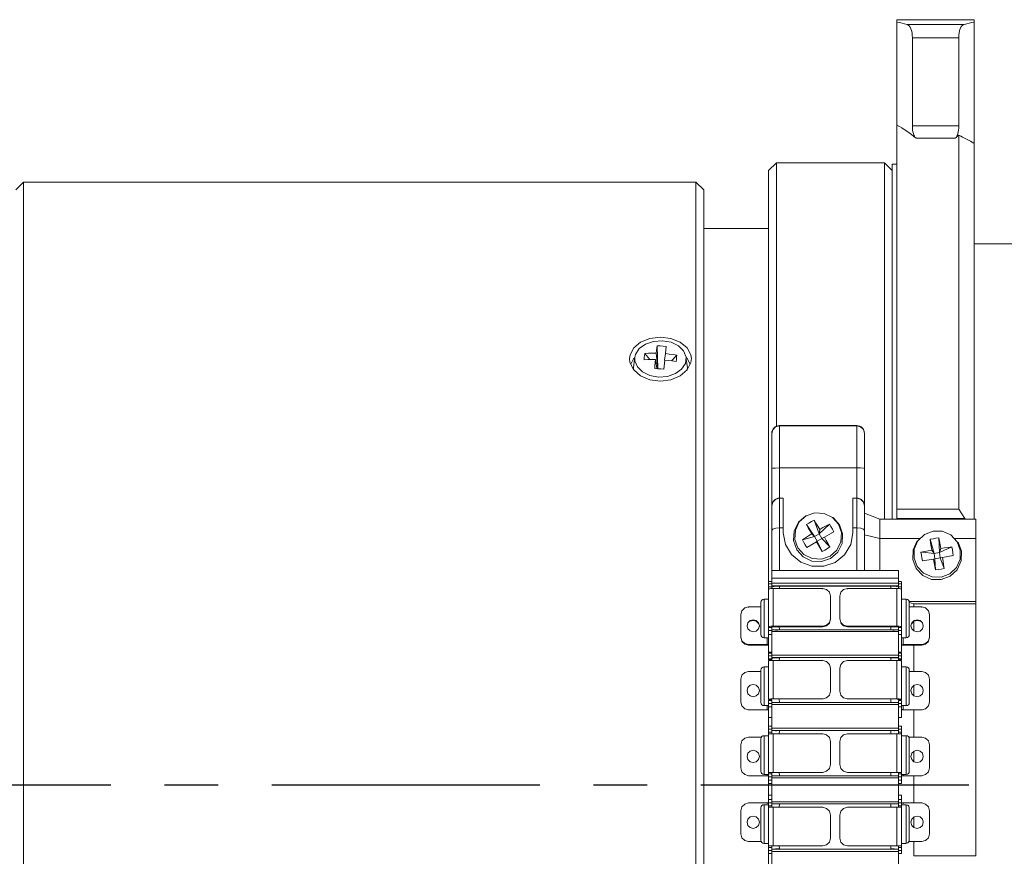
# Model space of a CAD drawing. Header units: millimetres. Extents: x 3925 to 5043, y -86 to 778.
# Tile 19 of 27: x 4508 to 4572, y 306 to 361. Entities that reach past the tile are written whole.
import ezdxf

# ---------------------------------------------------------------- set-up
doc = ezdxf.new("R2010")
doc.units = ezdxf.units.MM
doc.header["$LTSCALE"] = 46.255
doc.linetypes.add('CENTER', pattern=[0.6, 0.375, -0.075, 0.075, -0.075])
doc.layers.get('0').update_dxf_attribs({"linetype": 'CONTINUOUS'})
doc.layers.add('PJ-LENS-A22-DXF_CONTINUOUS_LINE', color=7, linetype='CONTINUOUS')

msp = doc.modelspace()

# ---------------------------------------------------------------- linework, layer by layer
at = {"color": 4, "linetype": 'CENTER'}
msp.add_line((4385.97, 311.031), (4649.144, 311.031), dxfattribs=at)
at = {"layer": 'PJ-LENS-A22-DXF_CONTINUOUS_LINE', "color": 7, "linetype": 'Continuous', "lineweight": 0}
for p, q in [((4565.178, 360.53), (4570.178, 360.53)), ((4565.178, 328.223), (4565.178, 360.53)), ((4570.178, 328.223), (4570.178, 360.53)), ((4565.828, 360.22), (4569.529, 360.22)), ((4566.178, 359.353), (4566.178, 353.665)), ((4569.178, 359.353), (4566.178, 359.353)), ((4569.178, 353.665), (4569.178, 359.353)), ((4566.178, 353.665), (4569.178, 353.665)), ((4569.178, 328.869), (4569.178, 353.054)), ((4568.945, 352.862), (4566.412, 352.862)), ((4557.378, 351.281), (4556.878, 350.781)), ((4557.378, 351.281), (4557.381, 334.225)), ((4564.378, 351.281), (4557.378, 351.281)), ((4564.378, 328.223), (4564.378, 351.281)), ((4564.878, 350.781), (4564.378, 351.281)), ((4565.178, 351.181), (4564.878, 351.181)), ((4564.878, 351.18), (4564.878, 328.269)), ((4556.878, 323.695), (4556.878, 350.781)), ((4508.178, 349.531), (4508.678, 350.031)), ((4508.678, 303.189), (4508.678, 350.031)), ((4552.178, 350.031), (4508.678, 350.031)), ((4552.178, 272.031), (4552.178, 350.031)), ((4552.678, 349.531), (4552.178, 350.031)), ((4552.678, 272.531), (4552.678, 349.53)), ((4556.878, 347.031), (4552.678, 347.031)), ((4570.178, 346.031), (4636.678, 346.031)), ((4548.908, 339.547), (4549.432, 339.725)), ((4549.432, 339.725), (4550.006, 339.764)), ((4549.878, 339.986), (4550.56, 339.905)), ((4550.006, 339.764), (4550.563, 339.663)), ((4550.563, 339.663), (4551.038, 339.435)), ((4547.878, 338.608), (4547.91, 338.857)), ((4547.91, 338.857), (4548.15, 339.31)), ((4549.189, 338.546), (4548.865, 338.946)), ((4549.707, 337.988), (4549.604, 338.966)), ((4549.715, 337.974), (4549.667, 339.432)), ((4550.199, 338.933), (4550.147, 338.513)), ((4550.249, 339.4), (4550.199, 338.933)), ((4551.61, 339.306), (4551.848, 338.853)), ((4547.908, 338.366), (4547.878, 338.608)), ((4547.964, 338.253), (4548.141, 338.602)), ((4548.206, 338.567), (4548.137, 338.009)), ((4548.141, 338.602), (4548.218, 338.667)), ((4549.64, 337.987), (4549.558, 338.545)), ((4550.153, 338.512), (4550.089, 337.935)), ((4550.602, 338.463), (4550.937, 338.833)), ((4551.538, 338.67), (4551.607, 338.611)), ((4551.551, 338.567), (4551.62, 338.009)), ((4551.847, 338.357), (4551.606, 337.886)), ((4551.607, 338.611), (4551.794, 338.253)), ((4551.878, 338.608), (4551.847, 338.357)), ((4551.848, 338.853), (4551.878, 338.608)), ((4548.137, 338.009), (4548.137, 337.907)), ((4549.194, 337.52), (4548.719, 337.749)), ((4549.701, 337.958), (4549.508, 337.967)), ((4550.849, 337.637), (4550.325, 337.459)), ((4551.251, 337.928), (4550.849, 337.637)), ((4551.606, 337.886), (4551.157, 337.499)), ((4551.611, 337.932), (4551.62, 338.009)), ((4549.196, 337.246), (4548.59, 337.505)), ((4549.751, 337.419), (4549.194, 337.52)), ((4549.878, 337.157), (4549.196, 337.246)), ((4550.325, 337.459), (4549.751, 337.419)), ((4550.554, 337.244), (4549.878, 337.157)), ((4551.157, 337.499), (4550.554, 337.244)), ((4557.078, 323.748), (4557.078, 333.777)), ((4557.578, 334.278), (4562.578, 334.278)), ((4557.578, 324.894), (4557.578, 334.278)), ((4562.578, 334.266), (4557.578, 334.266)), ((4562.578, 324.894), (4562.578, 334.278)), ((4563.078, 324.894), (4563.078, 333.777)), ((4562.578, 331.539), (4557.578, 331.539)), ((4557.149, 329.33), (4557.078, 329.074)), ((4557.334, 329.508), (4557.149, 329.33)), ((4557.578, 329.572), (4557.334, 329.508)), ((4557.578, 329.584), (4557.828, 329.584)), ((4557.578, 329.572), (4557.828, 329.572)), ((4557.828, 327.341), (4557.828, 329.572)), ((4562.328, 329.584), (4562.578, 329.584)), ((4562.328, 329.582), (4562.328, 327.341)), ((4562.578, 329.572), (4562.328, 329.572)), ((4562.578, 329.572), (4562.823, 329.508)), ((4562.823, 329.508), (4563.008, 329.33)), ((4563.008, 329.33), (4563.078, 329.074)), ((4569.178, 328.869), (4565.178, 328.869)), ((4569.559, 328.269), (4569.178, 328.869)), ((4560.141, 327.277), (4559.815, 328.163)), ((4561.458, 327.862), (4561.041, 328.329)), ((4564.078, 328.223), (4563.078, 328.613)), ((4564.078, 328.223), (4570.278, 328.223)), ((4564.078, 328.223), (4564.078, 324.894)), ((4569.559, 328.269), (4565.178, 328.269)), ((4569.632, 328.223), (4569.559, 328.269)), ((4570.278, 306.441), (4570.278, 328.223)), ((4557.828, 327.669), (4557.578, 327.669)), ((4558.533, 327.468), (4558.493, 326.844)), ((4559.839, 327.101), (4559.318, 327.873)), ((4560.141, 327.277), (4560.805, 327.906)), ((4560.141, 327.277), (4560.185, 327.565)), ((4561.097, 327.411), (4560.486, 327.053)), ((4560.928, 327.317), (4561.097, 327.411)), ((4561.664, 327.269), (4561.458, 327.862)), ((4562.578, 327.669), (4562.328, 327.669)), ((4558.493, 326.844), (4558.699, 326.25)), ((4559.839, 327.101), (4559.06, 326.887)), ((4559.972, 326.753), (4559.352, 326.392)), ((4559.839, 327.101), (4559.67, 327.265)), ((4559.839, 327.101), (4560.141, 327.277)), ((4560.016, 326.8), (4559.839, 327.101)), ((4560.016, 326.8), (4559.972, 326.753)), ((4560.318, 326.977), (4560.016, 326.8)), ((4560.016, 326.8), (4560.342, 326.135)), ((4560.141, 327.277), (4560.318, 326.977)), ((4560.486, 327.053), (4560.318, 326.977)), ((4560.318, 326.977), (4560.838, 326.425)), ((4561.624, 326.645), (4561.664, 327.269)), ((4564.078, 326.98), (4563.078, 327.209)), ((4566.658, 326.98), (4564.078, 326.98)), ((4566.478, 326.812), (4566.22, 326.241)), ((4567.576, 326.009), (4567.323, 326.921)), ((4567.921, 326.068), (4567.891, 327.019)), ((4570.278, 326.98), (4568.897, 326.98)), ((4558.699, 326.25), (4559.116, 325.784)), ((4559.446, 326.45), (4559.352, 326.392)), ((4566.22, 326.241), (4566.202, 325.614)), ((4567.576, 326.009), (4567.434, 326.229)), ((4567.921, 326.068), (4568.726, 326.431)), ((4567.921, 326.068), (4568.022, 326.33)), ((4569.355, 326.154), (4569.13, 326.737)), ((4569.337, 325.527), (4569.355, 326.154)), ((4559.116, 325.784), (4559.675, 325.515)), ((4559.675, 325.515), (4560.292, 325.477)), ((4560.292, 325.477), (4560.882, 325.679)), ((4566.202, 325.614), (4566.427, 325.032)), ((4566.798, 326.083), (4566.733, 326.089)), ((4567.576, 326.009), (4566.828, 326.08)), ((4567.535, 325.644), (4566.831, 325.524)), ((4567.636, 325.665), (4567.535, 325.644)), ((4567.576, 326.009), (4567.921, 326.068)), ((4567.636, 325.665), (4567.576, 326.009)), ((4567.981, 325.725), (4567.636, 325.665)), ((4567.636, 325.665), (4567.666, 324.936)), ((4567.921, 326.068), (4567.981, 325.725)), ((4568.123, 325.745), (4567.981, 325.725)), ((4567.981, 325.725), (4568.234, 325.033)), ((4568.824, 325.865), (4568.123, 325.745)), ((4568.781, 325.858), (4568.824, 325.865)), ((4565.278, 324.894), (4557.078, 324.894)), ((4565.278, 323.748), (4565.278, 324.894)), ((4565.278, 324.404), (4557.078, 324.404)), ((4567.42, 324.331), (4568.043, 324.313)), ((4556.878, 324.183), (4557.078, 324.183)), ((4556.878, 324.033), (4557.078, 324.033)), ((4556.878, 323.838), (4557.078, 323.838)), ((4556.919, 323.707), (4556.878, 323.673)), ((4556.878, 321.237), (4556.878, 323.673)), ((4557.028, 323.731), (4556.919, 323.707)), ((4557.178, 323.741), (4557.028, 323.731)), ((4565.278, 324.09), (4557.078, 324.09)), ((4565.278, 323.909), (4557.078, 323.909)), ((4557.146, 323.843), (4557.115, 323.817)), ((4557.328, 323.884), (4557.146, 323.843)), ((4557.178, 323.741), (4560.378, 323.741)), ((4557.178, 321.305), (4557.178, 323.741)), ((4557.578, 323.899), (4557.328, 323.884)), ((4564.778, 323.899), (4557.578, 323.899)), ((4560.378, 323.741), (4560.629, 323.675)), ((4560.378, 323.741), (4560.378, 323.696)), ((4560.629, 323.675), (4560.811, 323.498)), ((4561.728, 323.675), (4561.978, 323.741)), ((4561.978, 323.741), (4565.178, 323.741)), ((4561.978, 323.696), (4561.978, 323.741)), ((4565.029, 323.884), (4564.778, 323.899)), ((4565.211, 323.843), (4565.029, 323.884)), ((4565.329, 323.731), (4565.178, 323.741)), ((4565.178, 323.741), (4565.178, 321.305)), ((4565.478, 324.183), (4565.278, 324.183)), ((4565.478, 324.033), (4565.278, 324.033)), ((4565.478, 323.838), (4565.278, 323.838)), ((4565.478, 323.695), (4565.478, 324.177)), ((4565.478, 323.673), (4565.478, 321.237)), ((4556.578, 323.052), (4556.878, 323.052)), ((4556.578, 320.552), (4556.578, 323.052)), ((4560.811, 323.498), (4560.878, 323.253)), ((4560.878, 321.747), (4560.878, 323.253)), ((4561.478, 323.253), (4561.478, 321.747)), ((4565.478, 323.052), (4565.778, 323.052)), ((4565.778, 320.552), (4565.778, 323.052)), ((4555.328, 322.48), (4555.578, 322.546)), ((4555.578, 322.546), (4556.378, 322.546)), ((4555.578, 322.501), (4555.578, 322.546)), ((4556.378, 322.842), (4556.378, 320.752)), ((4566.278, 322.745), (4565.976, 322.828)), ((4565.978, 322.892), (4570.278, 322.892)), ((4565.978, 322.852), (4565.978, 320.752)), ((4565.978, 322.546), (4566.778, 322.546)), ((4570.278, 322.745), (4566.278, 322.745)), ((4566.278, 322.546), (4566.278, 322.745)), ((4566.778, 322.546), (4567.029, 322.48)), ((4566.778, 322.546), (4566.778, 322.501)), ((4567.029, 322.48), (4567.211, 322.303)), ((4567.211, 322.303), (4567.278, 322.059)), ((4555.078, 320.552), (4555.078, 322.059)), ((4556.224, 321.525), (4556.079, 321.665)), ((4566.281, 321.667), (4566.134, 321.526)), ((4567.278, 320.552), (4567.278, 322.059)), ((4555.478, 321.328), (4555.478, 321.283)), ((4556.076, 321.622), (4556.223, 321.48)), ((4556.076, 320.99), (4556.223, 321.131)), ((4556.223, 321.131), (4556.278, 321.328)), ((4556.278, 321.328), (4556.224, 321.525)), ((4556.278, 321.283), (4556.278, 321.328)), ((4556.878, 321.207), (4557.078, 321.207)), ((4556.878, 319.081), (4556.878, 321.207)), ((4557.028, 321.296), (4557.178, 321.305)), ((4557.092, 321.249), (4557.078, 321.237)), ((4557.078, 319.081), (4557.078, 321.207)), ((4565.278, 321.067), (4557.078, 321.067)), ((4557.178, 321.305), (4560.378, 321.305)), ((4557.178, 321.26), (4560.378, 321.26)), ((4560.378, 321.26), (4560.378, 321.305)), ((4565.178, 321.305), (4561.978, 321.305)), ((4561.978, 321.305), (4561.978, 321.26)), ((4565.178, 321.26), (4561.978, 321.26)), ((4565.229, 321.257), (4565.178, 321.26)), ((4565.278, 321.207), (4565.478, 321.207)), ((4565.278, 319.081), (4565.278, 321.207)), ((4565.438, 321.271), (4565.478, 321.237)), ((4565.478, 319.623), (4565.478, 321.207)), ((4566.134, 321.526), (4566.078, 321.328)), ((4566.078, 321.283), (4566.078, 321.328)), ((4566.133, 321.479), (4566.278, 321.62)), ((4566.278, 320.991), (4566.278, 321.552)), ((4566.878, 321.328), (4566.878, 321.283)), ((4555.146, 320.353), (4555.078, 320.598)), ((4556.578, 320.552), (4556.878, 320.552)), ((4556.778, 320.552), (4556.778, 320.11)), ((4557.078, 321.013), (4556.878, 321.013)), ((4556.878, 320.773), (4557.078, 320.773)), ((4557.078, 320.951), (4565.278, 320.951)), ((4565.478, 321.013), (4565.278, 321.013)), ((4565.478, 320.773), (4565.278, 320.773)), ((4565.778, 320.552), (4565.478, 320.552)), ((4565.578, 320.11), (4565.578, 320.552)), ((4555.328, 320.176), (4555.146, 320.353)), ((4555.146, 320.308), (4555.328, 320.131)), ((4555.578, 320.11), (4555.328, 320.176)), ((4555.328, 320.131), (4555.578, 320.065)), ((4556.778, 320.11), (4555.578, 320.11)), ((4555.578, 320.11), (4555.578, 320.065)), ((4555.578, 320.065), (4556.778, 320.065)), ((4556.882, 320.072), (4556.778, 320.065)), ((4565.578, 320.065), (4565.478, 320.071)), ((4565.528, 320.113), (4565.578, 320.11)), ((4566.778, 320.11), (4565.578, 320.11)), ((4565.578, 320.065), (4566.778, 320.065)), ((4566.278, 318.348), (4566.278, 320.065)), ((4567.029, 320.176), (4566.778, 320.11)), ((4566.778, 320.065), (4567.029, 320.131)), ((4566.778, 320.065), (4566.778, 320.11)), ((4567.029, 320.131), (4567.211, 320.308)), ((4556.878, 319.618), (4557.078, 319.618)), ((4556.878, 319.549), (4557.078, 319.549)), ((4556.878, 319.378), (4557.078, 319.378)), ((4556.878, 319.18), (4557.078, 319.18)), ((4556.878, 319.126), (4557.078, 319.126)), ((4557.078, 319.436), (4565.278, 319.436)), ((4557.078, 319.267), (4565.278, 319.267)), ((4557.146, 319.227), (4557.114, 319.211)), ((4557.328, 319.252), (4557.146, 319.227)), ((4557.578, 319.261), (4557.328, 319.252)), ((4565.029, 319.252), (4564.778, 319.261)), ((4565.211, 319.227), (4565.029, 319.252)), ((4565.278, 319.618), (4565.478, 319.618)), ((4565.278, 319.549), (4565.478, 319.549)), ((4565.278, 319.378), (4565.478, 319.378)), ((4565.278, 319.18), (4565.478, 319.18)), ((4565.278, 319.126), (4565.478, 319.126)), ((4565.478, 319.081), (4565.478, 319.549)), ((4556.578, 318.664), (4556.878, 318.664)), ((4556.578, 316.164), (4556.578, 318.664)), ((4556.919, 319.061), (4556.878, 319.041)), ((4556.878, 316.55), (4556.878, 319.041)), ((4557.028, 319.075), (4556.919, 319.061)), ((4557.178, 319.081), (4557.028, 319.075)), ((4557.178, 319.081), (4560.378, 319.081)), ((4557.178, 316.603), (4557.178, 319.081)), ((4560.378, 319.081), (4560.378, 319.054)), ((4560.878, 317.072), (4560.878, 318.585)), ((4561.478, 317.072), (4561.478, 318.585)), ((4561.978, 319.081), (4565.178, 319.081)), ((4561.978, 319.081), (4561.978, 319.054)), ((4565.329, 319.075), (4565.178, 319.081)), ((4565.178, 316.603), (4565.178, 319.081)), ((4565.478, 319.041), (4565.478, 316.55)), ((4565.778, 318.664), (4565.478, 318.664)), ((4565.778, 316.164), (4565.778, 318.664)), ((4555.078, 316.364), (4555.078, 317.877)), ((4555.578, 318.373), (4556.378, 318.373)), ((4555.578, 318.346), (4555.578, 318.373)), ((4556.378, 318.455), (4556.378, 316.365)), ((4565.978, 318.461), (4565.978, 316.367)), ((4565.978, 318.373), (4566.778, 318.373)), ((4566.778, 318.373), (4566.778, 318.346)), ((4567.278, 316.364), (4567.278, 317.877)), ((4566.134, 317.335), (4566.078, 317.134)), ((4566.281, 317.478), (4566.134, 317.335)), ((4566.278, 316.82), (4566.278, 317.433)), ((4555.478, 317.134), (4555.478, 317.107)), ((4556.076, 316.789), (4556.223, 316.933)), ((4556.223, 316.933), (4556.278, 317.134)), ((4556.278, 317.107), (4556.278, 317.134)), ((4557.028, 316.598), (4557.178, 316.603)), ((4557.078, 316.563), (4557.078, 316.55)), ((4557.178, 316.603), (4560.378, 316.603)), ((4560.378, 316.576), (4560.378, 316.603)), ((4565.178, 316.603), (4561.978, 316.603)), ((4561.978, 316.576), (4561.978, 316.603)), ((4565.278, 316.55), (4565.278, 316.563)), ((4565.438, 316.583), (4565.478, 316.563)), ((4566.078, 317.107), (4566.078, 317.134)), ((4566.078, 317.134), (4566.133, 316.934)), ((4566.133, 316.934), (4566.278, 316.791)), ((4566.878, 317.134), (4566.878, 317.107)), ((4556.578, 316.164), (4556.878, 316.164)), ((4556.778, 316.164), (4556.778, 315.895)), ((4556.878, 316.55), (4557.078, 316.55)), ((4556.878, 316.504), (4557.078, 316.504)), ((4556.878, 314.445), (4556.878, 316.504)), ((4557.078, 316.306), (4556.878, 316.306)), ((4556.878, 316.081), (4557.078, 316.081)), ((4557.078, 314.445), (4557.078, 316.504)), ((4565.278, 316.375), (4557.078, 316.375)), ((4557.078, 316.244), (4565.278, 316.244)), ((4565.478, 316.55), (4565.278, 316.55)), ((4565.478, 316.504), (4565.278, 316.504)), ((4565.278, 314.445), (4565.278, 316.504)), ((4565.478, 316.306), (4565.278, 316.306)), ((4565.478, 316.081), (4565.278, 316.081)), ((4565.478, 315.4), (4565.478, 316.504)), ((4565.778, 316.164), (4565.478, 316.164)), ((4565.578, 315.895), (4565.578, 316.165)), ((4556.778, 315.895), (4555.578, 315.895)), ((4555.578, 315.895), (4555.578, 315.868)), ((4556.878, 315.4), (4557.078, 315.4)), ((4565.478, 315.4), (4565.278, 315.4)), ((4565.491, 315.902), (4565.526, 315.897)), ((4565.526, 315.897), (4565.578, 315.895)), ((4565.578, 315.895), (4566.778, 315.895)), ((4566.278, 314.13), (4566.278, 315.868)), ((4566.778, 315.868), (4566.778, 315.895)), ((4556.878, 314.836), (4557.078, 314.836)), ((4557.078, 314.705), (4565.278, 314.705)), ((4565.478, 314.836), (4565.278, 314.836)), ((4565.478, 314.445), (4565.478, 314.836)), ((4555.578, 314.13), (4556.419, 314.13)), ((4555.578, 314.122), (4555.578, 314.13)), ((4556.578, 314.216), (4556.878, 314.216)), ((4556.578, 314.216), (4556.578, 311.716)), ((4556.878, 314.644), (4557.078, 314.644)), ((4556.878, 314.445), (4557.078, 314.445)), ((4556.878, 311.339), (4556.878, 314.428)), ((4556.919, 314.339), (4556.878, 314.332)), ((4557.028, 314.343), (4556.919, 314.339)), ((4557.178, 314.345), (4557.028, 314.343)), ((4557.078, 314.548), (4565.278, 314.548)), ((4557.078, 314.428), (4557.078, 314.328)), ((4557.178, 314.345), (4560.378, 314.345)), ((4557.178, 311.847), (4557.178, 314.345)), ((4560.378, 314.345), (4560.378, 314.337)), ((4565.178, 314.345), (4561.978, 314.345)), ((4561.978, 314.337), (4561.978, 314.345)), ((4564.778, 314.545), (4564.778, 314.337)), ((4565.329, 314.343), (4565.178, 314.345)), ((4565.178, 314.345), (4565.178, 311.847)), ((4565.278, 314.644), (4565.478, 314.644)), ((4565.478, 314.445), (4565.278, 314.445)), ((4565.278, 314.328), (4565.278, 314.428)), ((4565.478, 311.339), (4565.478, 314.428)), ((4565.778, 314.216), (4565.478, 314.216)), ((4565.778, 311.716), (4565.778, 314.216)), ((4565.938, 314.13), (4566.778, 314.13)), ((4565.978, 314.016), (4565.978, 311.916)), ((4566.778, 314.13), (4566.778, 314.122)), ((4555.078, 313.63), (4555.078, 312.131)), ((4556.378, 314.006), (4556.378, 311.916)), ((4560.878, 312.338), (4560.878, 313.845)), ((4561.478, 313.845), (4561.478, 312.346)), ((4567.278, 312.123), (4567.278, 313.63)), ((4555.478, 312.881), (4555.478, 312.873)), ((4556.224, 313.082), (4556.079, 313.226)), ((4556.223, 312.678), (4556.278, 312.881)), ((4556.278, 312.881), (4556.224, 313.082)), ((4556.278, 312.873), (4556.278, 312.881)), ((4566.134, 313.083), (4566.078, 312.881)), ((4566.078, 312.873), (4566.078, 312.881)), ((4566.078, 312.881), (4566.133, 312.679)), ((4566.281, 313.228), (4566.134, 313.083)), ((4566.278, 312.535), (4566.278, 313.216)), ((4566.878, 312.881), (4566.878, 312.873)), ((4556.076, 312.533), (4556.223, 312.678)), ((4566.133, 312.679), (4566.278, 312.535)), ((4556.778, 311.632), (4555.578, 311.632)), ((4555.578, 311.632), (4555.578, 311.624)), ((4556.578, 311.716), (4556.878, 311.716)), ((4556.778, 311.716), (4556.778, 311.632)), ((4557.078, 311.747), (4556.878, 311.747)), ((4557.078, 311.547), (4556.878, 311.547)), ((4557.028, 311.845), (4557.178, 311.847)), ((4557.078, 309.607), (4557.078, 311.83)), ((4557.078, 311.632), (4565.278, 311.632)), ((4557.078, 311.487), (4565.278, 311.486)), ((4560.378, 311.847), (4557.178, 311.847)), ((4557.328, 311.627), (4557.578, 311.63)), ((4560.378, 311.839), (4560.378, 311.847)), ((4565.178, 311.847), (4561.978, 311.847)), ((4561.978, 311.847), (4561.978, 311.839)), ((4564.778, 311.839), (4564.778, 311.63)), ((4564.778, 311.63), (4565.029, 311.627)), ((4565.278, 309.607), (4565.278, 311.831)), ((4565.478, 311.747), (4565.278, 311.747)), ((4565.478, 311.547), (4565.278, 311.547)), ((4565.438, 311.841), (4565.478, 311.835)), ((4565.478, 311.716), (4565.778, 311.716)), ((4565.526, 311.632), (4565.578, 311.632)), ((4565.578, 311.632), (4565.578, 311.716)), ((4566.778, 311.632), (4565.578, 311.632)), ((4566.278, 309.876), (4566.278, 311.624)), ((4566.778, 311.624), (4566.778, 311.632)), ((4557.078, 311.339), (4556.878, 311.339)), ((4556.878, 307.01), (4556.878, 311.324)), ((4557.078, 311.132), (4556.878, 311.132)), ((4565.478, 311.339), (4565.278, 311.339)), ((4565.478, 311.132), (4565.278, 311.132)), ((4565.478, 311.132), (4565.478, 311.324)), ((4556.878, 310.365), (4557.078, 310.365)), ((4565.478, 310.365), (4565.278, 310.365)), ((4565.478, 307.01), (4565.478, 310.365)), ((4555.578, 309.876), (4555.578, 309.865)), ((4556.778, 309.865), (4555.578, 309.865)), ((4556.578, 309.756), (4556.878, 309.756)), ((4556.578, 309.756), (4556.578, 307.256)), ((4556.831, 309.865), (4556.778, 309.865)), ((4556.778, 309.865), (4556.778, 309.816)), ((4556.878, 310.095), (4557.078, 310.095)), ((4556.878, 309.885), (4557.078, 309.885)), ((4556.878, 309.685), (4557.078, 309.685)), ((4556.919, 309.594), (4556.878, 309.601)), ((4557.078, 309.947), (4565.278, 309.947)), ((4557.078, 309.803), (4565.278, 309.803)), ((4557.178, 309.586), (4560.378, 309.586)), ((4557.178, 307.089), (4557.178, 309.586)), ((4560.378, 309.586), (4560.378, 309.596)), ((4561.978, 309.596), (4561.978, 309.586)), ((4565.178, 309.586), (4561.978, 309.586)), ((4565.329, 309.588), (4565.178, 309.586)), ((4565.178, 307.089), (4565.178, 309.586)), ((4565.478, 310.095), (4565.278, 310.095)), ((4565.278, 309.885), (4565.478, 309.885)), ((4565.478, 309.685), (4565.278, 309.685)), ((4565.778, 309.756), (4565.478, 309.756)), ((4565.578, 309.865), (4566.778, 309.865)), ((4565.578, 309.803), (4565.578, 309.865)), ((4565.778, 309.756), (4565.778, 307.256)), ((4565.978, 309.556), (4565.953, 309.654)), ((4565.978, 307.456), (4565.978, 309.556)), ((4566.778, 309.865), (4566.778, 309.876)), ((4555.078, 307.868), (4555.078, 309.377)), ((4556.378, 309.547), (4556.378, 307.457)), ((4560.878, 307.588), (4560.878, 309.097)), ((4561.478, 309.097), (4561.478, 307.588)), ((4566.278, 308.283), (4566.278, 308.962)), ((4567.278, 307.868), (4567.278, 309.377)), ((4555.478, 308.617), (4555.478, 308.628)), ((4556.076, 308.27), (4556.223, 308.415)), ((4556.223, 308.415), (4556.278, 308.617)), ((4556.278, 308.628), (4556.278, 308.617)), ((4566.134, 308.819), (4566.078, 308.617)), ((4566.078, 308.617), (4566.078, 308.628)), ((4566.078, 308.617), (4566.133, 308.416)), ((4566.133, 308.416), (4566.278, 308.272)), ((4566.878, 308.628), (4566.878, 308.617)), ((4555.578, 307.369), (4555.578, 307.379)), ((4556.378, 307.369), (4555.578, 307.369)), ((4556.578, 307.256), (4556.878, 307.256)), ((4557.028, 307.091), (4557.178, 307.089)), ((4557.078, 307.11), (4557.078, 307.01)), ((4560.378, 307.089), (4557.178, 307.089)), ((4560.378, 307.1), (4560.378, 307.089)), ((4561.978, 307.089), (4561.978, 307.1)), ((4565.178, 307.089), (4561.978, 307.089)), ((4565.178, 307.089), (4565.329, 307.091)), ((4565.278, 307.01), (4565.278, 307.11)), ((4565.329, 307.091), (4565.438, 307.097)), ((4565.438, 307.097), (4565.478, 307.105)), ((4565.778, 307.256), (4565.478, 307.256)), ((4565.95, 307.354), (4565.978, 307.456)), ((4566.778, 307.369), (4565.978, 307.369)), ((4566.278, 306.441), (4566.278, 307.369)), ((4566.778, 307.379), (4566.778, 307.369)), ((4557.078, 306.989), (4556.878, 306.989)), ((4556.878, 271.281), (4556.878, 306.989)), ((4557.078, 306.79), (4556.878, 306.79)), ((4557.078, 306.6), (4556.878, 306.6)), ((4557.078, 299.877), (4557.078, 306.989)), ((4557.078, 306.889), (4565.278, 306.889)), ((4557.078, 306.73), (4565.278, 306.73)), ((4557.328, 306.895), (4557.578, 306.891)), ((4564.778, 306.891), (4565.029, 306.895)), ((4565.478, 306.989), (4565.278, 306.989)), ((4565.278, 305.76), (4565.278, 306.989)), ((4565.478, 306.79), (4565.278, 306.79)), ((4565.478, 306.6), (4565.278, 306.6)), ((4565.478, 306.6), (4565.478, 306.989)), ((4570.278, 306.441), (4566.278, 306.441))]:
    msp.add_line(p, q, dxfattribs=at)
for points in [[(4548.15, 339.31), (4548.596, 339.672), (4549.196, 339.905), (4549.878, 339.986)], [(4548.222, 338.695), (4548.267, 338.881), (4548.505, 339.255), (4548.908, 339.547)], [(4550.56, 339.905), (4551.163, 339.67), (4551.61, 339.306)], [(4548.82, 338.534), (4548.832, 338.676), (4548.847, 338.813), (4548.865, 338.946)], [(4548.865, 338.946), (4549.11, 338.96), (4549.357, 338.967), (4549.604, 338.966)], [(4549.604, 338.966), (4549.624, 339.129), (4549.645, 339.284), (4549.667, 339.432)], [(4549.667, 339.432), (4549.862, 339.428), (4550.056, 339.417), (4550.249, 339.4)], [(4550.199, 338.933), (4550.446, 338.907), (4550.692, 338.874), (4550.937, 338.833)], [(4551.038, 339.435), (4551.373, 339.107), (4551.535, 338.695)], [(4548.59, 337.505), (4548.143, 337.895), (4547.908, 338.366)], [(4548.719, 337.749), (4548.384, 338.077), (4548.224, 338.471), (4548.222, 338.695)], [(4549.558, 338.545), (4549.311, 338.548), (4549.065, 338.544), (4548.82, 338.534)], [(4549.508, 337.967), (4549.523, 338.166), (4549.54, 338.358), (4549.558, 338.545)], [(4550.153, 338.512), (4550.4, 338.488), (4550.647, 338.458), (4550.892, 338.421)], [(4550.937, 338.833), (4550.925, 338.699), (4550.91, 338.562), (4550.892, 338.421)], [(4551.535, 338.695), (4551.49, 338.303), (4551.251, 337.928)], [(4550.089, 337.935), (4549.895, 337.947), (4549.701, 337.958)], [(4557.078, 333.768), (4557.143, 334.012), (4557.322, 334.196), (4557.578, 334.266)], [(4562.578, 334.266), (4562.823, 334.202), (4563.008, 334.024), (4563.078, 333.768)], [(4557.078, 331.496), (4557.143, 331.517), (4557.322, 331.533), (4557.578, 331.539)], [(4562.578, 331.539), (4562.823, 331.534), (4563.008, 331.518), (4563.078, 331.496)], [(4559.275, 328.434), (4558.807, 328.024), (4558.533, 327.468)], [(4558.768, 326.37), (4558.575, 326.918), (4558.606, 327.508), (4558.862, 328.043), (4559.305, 328.439), (4559.866, 328.635), (4560.462, 328.601), (4561.001, 328.339), (4561.389, 327.902)], [(4559.318, 327.873), (4559.481, 327.975), (4559.647, 328.072), (4559.815, 328.163)], [(4559.815, 328.163), (4559.938, 327.968), (4560.062, 327.768), (4560.185, 327.565)], [(4557.578, 327.669), (4557.334, 327.646), (4557.149, 327.581), (4557.078, 327.488)], [(4561.389, 327.902), (4561.582, 327.354), (4561.551, 326.764), (4561.295, 326.229), (4560.852, 325.833), (4560.291, 325.637), (4559.695, 325.671), (4559.156, 325.934), (4558.768, 326.37)], [(4559.67, 327.265), (4559.434, 327.673), (4559.318, 327.873)], [(4560.185, 327.565), (4560.393, 327.682), (4560.6, 327.796), (4560.805, 327.906)], [(4560.805, 327.906), (4560.907, 327.745), (4561.004, 327.58), (4561.097, 327.411)], [(4563.078, 327.488), (4563.014, 327.576), (4562.835, 327.643), (4562.578, 327.669)], [(4566.281, 325.707), (4566.294, 326.288), (4566.532, 326.829), (4566.961, 327.24), (4567.515, 327.455), (4568.11, 327.441), (4568.656, 327.2), (4569.067, 326.765), (4569.276, 326.22)], [(4562.328, 327.341), (4562.187, 326.578), (4561.786, 325.915), (4561.179, 325.43), (4560.445, 325.179), (4559.673, 325.186), (4558.952, 325.445), (4558.36, 325.928), (4557.968, 326.582), (4557.828, 327.341)], [(4559.06, 326.887), (4559.261, 327.014), (4559.465, 327.14), (4559.67, 327.265)], [(4559.352, 326.392), (4559.25, 326.555), (4559.153, 326.72), (4559.06, 326.887)], [(4560.342, 326.135), (4560.095, 326.546), (4559.972, 326.753)], [(4560.486, 327.053), (4560.606, 326.844), (4560.723, 326.634), (4560.838, 326.425)], [(4567.323, 326.921), (4567.511, 326.96), (4567.701, 326.992), (4567.891, 327.019)], [(4567.434, 326.229), (4567.396, 326.463), (4567.359, 326.694), (4567.323, 326.921)], [(4567.891, 327.019), (4567.935, 326.793), (4567.979, 326.563), (4568.022, 326.33)], [(4560.838, 326.425), (4560.676, 326.325), (4560.51, 326.228), (4560.342, 326.135)], [(4560.882, 325.679), (4561.349, 326.089), (4561.624, 326.645)], [(4569.276, 326.22), (4569.263, 325.64), (4569.025, 325.098), (4568.596, 324.688), (4568.042, 324.473), (4567.447, 324.487), (4566.901, 324.728), (4566.489, 325.162), (4566.281, 325.707)], [(4566.733, 326.089), (4566.964, 326.138), (4567.198, 326.185), (4567.434, 326.229)], [(4568.022, 326.33), (4568.258, 326.366), (4568.494, 326.4), (4568.726, 326.431)], [(4568.726, 326.431), (4568.764, 326.244), (4568.796, 326.055), (4568.824, 325.865)], [(4566.831, 325.524), (4566.793, 325.712), (4566.76, 325.9), (4566.733, 326.089)], [(4567.666, 324.936), (4567.578, 325.407), (4567.535, 325.644)], [(4568.043, 324.313), (4568.626, 324.533), (4569.079, 324.957), (4569.337, 325.527)], [(4568.123, 325.745), (4568.161, 325.507), (4568.198, 325.269), (4568.234, 325.033)], [(4566.427, 325.032), (4566.855, 324.583), (4567.42, 324.331)], [(4568.234, 325.033), (4568.045, 324.996), (4567.856, 324.964), (4567.666, 324.936)], [(4557.568, 323.741), (4557.569, 323.763), (4557.575, 323.831), (4557.578, 323.899)], [(4561.478, 323.253), (4561.546, 323.498), (4561.728, 323.675)], [(4564.789, 323.741), (4564.788, 323.763), (4564.782, 323.831), (4564.778, 323.899)], [(4565.478, 323.673), (4565.438, 323.707), (4565.329, 323.731)], [(4555.078, 322.059), (4555.146, 322.303), (4555.328, 322.48)], [(4555.681, 321.667), (4555.534, 321.526), (4555.478, 321.328)], [(4555.678, 321.62), (4555.877, 321.673), (4556.076, 321.622)], [(4556.079, 321.665), (4555.88, 321.718), (4555.681, 321.667)], [(4560.878, 321.792), (4560.811, 321.548), (4560.629, 321.371), (4560.378, 321.305)], [(4560.378, 321.26), (4560.629, 321.326), (4560.811, 321.503), (4560.878, 321.747)], [(4561.978, 321.305), (4561.728, 321.371), (4561.546, 321.548), (4561.478, 321.792)], [(4566.278, 321.62), (4566.477, 321.673), (4566.676, 321.622)], [(4566.679, 321.665), (4566.48, 321.718), (4566.281, 321.667)], [(4566.878, 321.328), (4566.824, 321.525), (4566.679, 321.665)], [(4555.478, 321.328), (4555.533, 321.132), (4555.678, 320.991)], [(4556.878, 321.237), (4556.919, 321.271), (4557.028, 321.296)], [(4557.178, 321.26), (4557.128, 321.257), (4557.092, 321.249)], [(4557.578, 321.057), (4557.575, 321.124), (4557.569, 321.192), (4557.566, 321.26)], [(4561.546, 321.503), (4561.728, 321.326), (4561.978, 321.26)], [(4564.778, 321.057), (4564.782, 321.125), (4564.788, 321.192), (4564.791, 321.26)], [(4565.178, 321.305), (4565.329, 321.296), (4565.438, 321.271)], [(4565.278, 321.237), (4565.265, 321.249), (4565.229, 321.257)], [(4566.078, 321.328), (4566.133, 321.132), (4566.278, 320.991)], [(4566.676, 320.99), (4566.823, 321.131), (4566.878, 321.328)], [(4555.678, 320.991), (4555.877, 320.939), (4556.076, 320.99)], [(4566.278, 320.991), (4566.477, 320.939), (4566.676, 320.99)], [(4567.278, 320.598), (4567.211, 320.353), (4567.029, 320.176)], [(4556.778, 320.11), (4556.827, 320.113), (4556.863, 320.121), (4556.878, 320.133)], [(4557.566, 319.054), (4557.569, 319.123), (4557.575, 319.192), (4557.578, 319.261)], [(4564.778, 319.261), (4564.782, 319.192), (4564.788, 319.123), (4564.791, 319.054)], [(4560.378, 319.081), (4560.629, 319.014), (4560.811, 318.834), (4560.878, 318.585)], [(4561.478, 318.585), (4561.546, 318.834), (4561.728, 319.014), (4561.978, 319.081)], [(4565.478, 319.041), (4565.438, 319.061), (4565.329, 319.075)], [(4555.078, 317.877), (4555.146, 318.126), (4555.328, 318.306), (4555.578, 318.373)], [(4566.778, 318.373), (4567.029, 318.306), (4567.211, 318.126), (4567.278, 317.877)], [(4556.079, 317.477), (4555.88, 317.53), (4555.681, 317.478), (4555.534, 317.335), (4555.478, 317.134)], [(4556.278, 317.134), (4556.224, 317.334), (4556.079, 317.477)], [(4566.878, 317.134), (4566.824, 317.334), (4566.679, 317.477), (4566.48, 317.53), (4566.281, 317.478)], [(4555.478, 317.134), (4555.533, 316.934), (4555.678, 316.791), (4555.877, 316.738), (4556.076, 316.789)], [(4556.878, 316.563), (4556.919, 316.583), (4557.028, 316.598)], [(4557.578, 316.37), (4557.575, 316.439), (4557.569, 316.507), (4557.566, 316.576)], [(4560.878, 317.099), (4560.811, 316.85), (4560.629, 316.67), (4560.378, 316.603)], [(4561.978, 316.603), (4561.728, 316.67), (4561.546, 316.85), (4561.478, 317.099)], [(4564.791, 316.576), (4564.788, 316.507), (4564.782, 316.439), (4564.778, 316.37)], [(4565.178, 316.603), (4565.329, 316.598), (4565.438, 316.583)], [(4565.278, 316.563), (4565.266, 316.569), (4565.231, 316.574)], [(4566.278, 316.791), (4566.477, 316.738), (4566.676, 316.789), (4566.823, 316.933), (4566.878, 317.134)], [(4555.578, 315.895), (4555.328, 315.962), (4555.146, 316.142), (4555.078, 316.391)], [(4567.278, 316.391), (4567.211, 316.142), (4567.029, 315.962), (4566.778, 315.895)], [(4556.778, 315.895), (4556.829, 315.897), (4556.865, 315.902)], [(4555.078, 313.63), (4555.146, 313.881), (4555.328, 314.062), (4555.578, 314.13)], [(4557.578, 314.545), (4557.575, 314.475), (4557.569, 314.406), (4557.566, 314.337)], [(4560.378, 314.345), (4560.629, 314.277), (4560.811, 314.096), (4560.878, 313.845)], [(4561.478, 313.845), (4561.546, 314.096), (4561.728, 314.277), (4561.978, 314.345)], [(4565.478, 314.333), (4565.438, 314.339), (4565.329, 314.343)], [(4566.778, 314.13), (4567.029, 314.062), (4567.211, 313.881), (4567.278, 313.63)], [(4556.079, 313.226), (4555.88, 313.28), (4555.681, 313.228), (4555.534, 313.083), (4555.478, 312.881)], [(4555.478, 312.881), (4555.533, 312.679), (4555.678, 312.535), (4555.877, 312.481), (4556.076, 312.533)], [(4566.278, 312.535), (4566.477, 312.481), (4566.676, 312.533), (4566.823, 312.678), (4566.878, 312.881)], [(4566.878, 312.881), (4566.824, 313.082), (4566.679, 313.226), (4566.48, 313.28), (4566.281, 313.228)], [(4555.578, 311.632), (4555.328, 311.699), (4555.146, 311.881), (4555.078, 312.131)], [(4560.878, 312.346), (4560.811, 312.096), (4560.629, 311.914), (4560.378, 311.847)], [(4561.978, 311.847), (4561.728, 311.914), (4561.546, 312.096), (4561.478, 312.346)], [(4567.278, 312.131), (4567.211, 311.881), (4567.029, 311.699), (4566.778, 311.632)], [(4556.778, 311.632), (4556.827, 311.632), (4556.863, 311.634)], [(4556.878, 311.835), (4556.919, 311.841), (4557.028, 311.845)], [(4557.566, 311.839), (4557.569, 311.769), (4557.575, 311.7), (4557.578, 311.63)], [(4565.178, 311.847), (4565.329, 311.845), (4565.438, 311.841)], [(4555.078, 309.366), (4555.146, 309.616), (4555.328, 309.798), (4555.578, 309.865)], [(4557.178, 309.586), (4557.028, 309.588), (4556.919, 309.594)], [(4557.578, 309.804), (4557.575, 309.735), (4557.569, 309.665), (4557.566, 309.596)], [(4560.378, 309.586), (4560.629, 309.518), (4560.811, 309.337), (4560.878, 309.086)], [(4561.478, 309.086), (4561.546, 309.337), (4561.728, 309.518), (4561.978, 309.586)], [(4564.791, 309.596), (4564.788, 309.665), (4564.782, 309.735), (4564.778, 309.804)], [(4565.478, 309.601), (4565.438, 309.594), (4565.329, 309.588)], [(4565.578, 309.865), (4565.528, 309.865), (4565.492, 309.863)], [(4565.953, 309.654), (4565.881, 309.728), (4565.778, 309.756)], [(4566.778, 309.865), (4567.029, 309.798), (4567.211, 309.617), (4567.278, 309.366)], [(4556.079, 308.963), (4555.88, 309.016), (4555.681, 308.964), (4555.534, 308.819), (4555.478, 308.617)], [(4556.278, 308.617), (4556.224, 308.818), (4556.079, 308.963)], [(4566.878, 308.617), (4566.824, 308.818), (4566.679, 308.963), (4566.48, 309.016), (4566.281, 308.964), (4566.134, 308.819)], [(4555.478, 308.617), (4555.533, 308.416), (4555.678, 308.272), (4555.877, 308.218), (4556.076, 308.27)], [(4566.278, 308.272), (4566.477, 308.218), (4566.676, 308.27), (4566.823, 308.415), (4566.878, 308.617)], [(4555.578, 307.369), (4555.328, 307.436), (4555.146, 307.618), (4555.078, 307.868)], [(4567.278, 307.868), (4567.211, 307.618), (4567.029, 307.436), (4566.778, 307.369)], [(4556.878, 307.105), (4556.919, 307.097), (4557.028, 307.091)], [(4557.566, 307.1), (4557.569, 307.031), (4557.575, 306.961), (4557.578, 306.891)], [(4560.878, 307.588), (4560.811, 307.338), (4560.629, 307.157), (4560.378, 307.089)], [(4561.978, 307.089), (4561.728, 307.156), (4561.546, 307.338), (4561.478, 307.588)], [(4564.778, 306.891), (4564.782, 306.961), (4564.788, 307.031), (4564.791, 307.1)], [(4565.778, 307.257), (4565.876, 307.282), (4565.95, 307.354)]]:
    msp.add_lwpolyline(points, dxfattribs=at)
for centre, radius, start, end in [((4557.578, 333.778), 0.5, 90, 180), ((4562.578, 333.778), 0.5, 0, 90), ((4557.578, 329.084), 0.5, 90, 180), ((4562.578, 329.084), 0.5, 0, 90), ((4556.578, 322.852), 0.2, 90, 180.00161), ((4565.778, 322.852), 0.2, 359.99777, 90), ((4556.578, 320.752), 0.2, 179.99839, 270), ((4565.778, 320.752), 0.2, 270, 0.00223), ((4556.578, 318.464), 0.2, 90, 180.00161), ((4565.778, 318.464), 0.2, 359.99839, 90), ((4556.578, 316.364), 0.2, 179.99821, 270), ((4565.778, 316.364), 0.2, 270, 0.00161), ((4556.578, 314.016), 0.2, 90, 180.00179), ((4565.778, 314.016), 0.2, 359.99839, 90), ((4556.578, 311.916), 0.2, 179.99839, 270), ((4565.778, 311.916), 0.2, 270, 0.00223), ((4556.578, 309.556), 0.2, 90, 180.00179), ((4556.578, 307.456), 0.2, 179.99839, 270)]:
    msp.add_arc(centre, radius, start, end, dxfattribs=at)
for centre, major_axis, ratio, start_param, end_param in [((4549.746, 311.031), (16.327, 49.112), 0.378739, 0.013119, 0.047168), ((4565.178, 358.232), (0.66, 1.984), 0.378739, -0.850399, 0.013119), ((4570.178, 358.232), (-0.66, 1.984), 0.378739, -0.013119, 0.850399), ((4585.61, 311.031), (-16.327, 49.112), 0.378739, -0.047168, -0.013119), ((4549.746, 311.031), (14.348, 43.159), 0.378739, -0.152572, -0.068414), ((4567.178, 354.786), (0.66, 1.984), 0.378739, -3.991992, -3.294165), ((4568.178, 354.786), (-0.66, 1.984), 0.378739, -2.98902, -2.291193), ((4585.61, 311.031), (-14.348, 43.159), 0.378739, 0.136009, 0.152572), ((4576.588, 321.147), (-13.15, 32.469), 0.380597, -0.453368, -0.393367), ((4557.578, 320.958), (0.5, 0), 0.196886, 1.570796, 2.096577), ((4564.778, 320.958), (0.5, 0), 0.196886, 1.045216, 1.570796), ((4557.578, 316.317), (0.5, 0), 0.104573, 1.570796, 2.096577), ((4564.778, 316.317), (0.5, 0), 0.104573, 1.045216, 1.570796), ((4557.578, 314.51), (0.5, 0), 0.069786, 1.570796, 2.095045), ((4564.778, 314.51), (0.5, 0), 0.069786, 1.045016, 1.570796), ((4557.578, 309.816), (0.5, 0), 0.02357, -2.095045, -1.570796), ((4564.778, 309.816), (0.5, 0), 0.02357, -1.570796, -1.045016)]:
    msp.add_ellipse(centre, major_axis=major_axis, ratio=ratio, start_param=start_param, end_param=end_param, dxfattribs=at)

doc.saveas('drawing.dxf')
